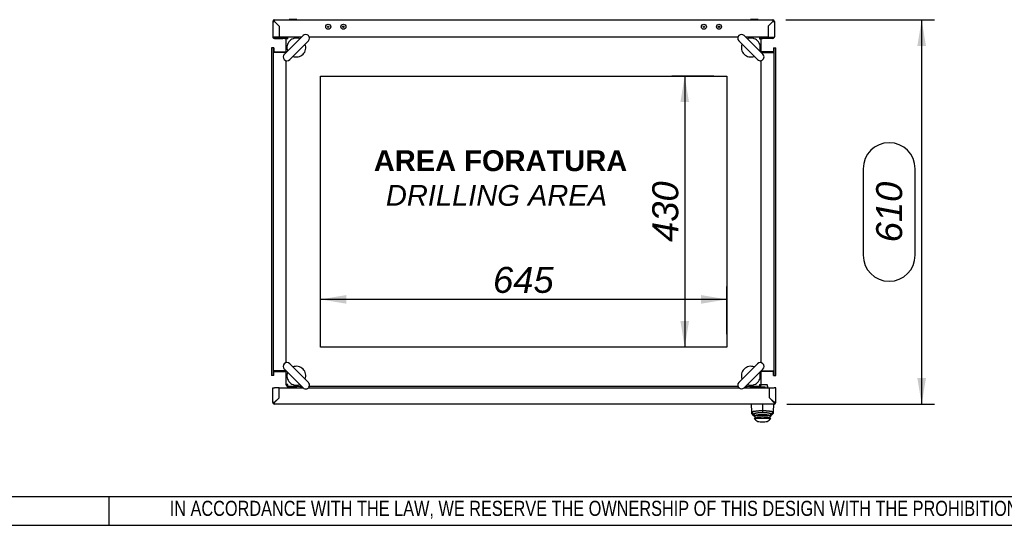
# Model space of a CAD drawing. Extents: x -15 to 412, y 11 to 308.
# Tile 6 of 11: x 204 to 308, y 11 to 64. Entities that reach past the tile are written whole.
import ezdxf
from ezdxf.lldxf.tags import DXFTag

# ---------------------------------------------------------------- set-up
doc = ezdxf.new("R2010")
doc.units = 0
doc.layers.get('0').update_dxf_attribs({"linetype": 'CONTINUOUS'})
for name, color, linetype in [('_TRANSLATION', 7, 'CONTINUOUS'), ('AE00100_03', 7, 'CONTINUOUS'), ('AE00198_03', 7, 'CONTINUOUS'), ('AE00219_03', 7, 'CONTINUOUS'), ('AE00715_01', 7, 'CONTINUOUS'), ('AE00992_10', 7, 'CONTINUOUS'), ('AE00992_31', 7, 'CONTINUOUS'), ('DEFAULT', 7, 'CONTINUOUS'), ('DV4__TRANSLATION', 7, 'CONTINUOUS'), ('F0000000_08', 7, 'CONTINUOUS'), ('F0000000_12', 7, 'CONTINUOUS'), ('F0000000_13', 7, 'CONTINUOUS'), ('F0000000_80', 7, 'CONTINUOUS'), ('F0000000_81', 7, 'CONTINUOUS'), ('F0000001_24', 7, 'CONTINUOUS'), ('M0000000_29', 7, 'CONTINUOUS'), ('M0000000_30', 7, 'CONTINUOUS'), ('M0000000_37', 7, 'CONTINUOUS'), ('M0000000_39', 7, 'CONTINUOUS'), ('M0000000_43', 7, 'CONTINUOUS')]:
    doc.layers.add(name, color=color, linetype=linetype)
doc.styles.add('SEACAD_ARIAL', font='arial.ttf')
doc.styles.add('SEACAD_ARIALI', font='ariali.ttf')
tags = doc.linetypes.add('CENTER2', pattern=[28.575, 19.05, -3.175, 3.175, -3.175]).pattern_tags.tags
tags[10:11] = [DXFTag(74, 4), DXFTag(75, 0), DXFTag(340, '0'), DXFTag(46, 0.0), DXFTag(50, 0.0), DXFTag(44, 0.0), DXFTag(45, 0.0)]
tags[8:9] = [DXFTag(74, 4), DXFTag(75, 0), DXFTag(340, '0'), DXFTag(46, 0.0), DXFTag(50, 0.0), DXFTag(44, 0.0), DXFTag(45, 0.0)]
tags[6:7] = [DXFTag(74, 4), DXFTag(75, 0), DXFTag(340, '0'), DXFTag(46, 0.0), DXFTag(50, 0.0), DXFTag(44, 0.0), DXFTag(45, 0.0)]
tags[4:5] = [DXFTag(74, 4), DXFTag(75, 0), DXFTag(340, '0'), DXFTag(46, 0.0), DXFTag(50, 0.0), DXFTag(44, 0.0), DXFTag(45, 0.0)]
doc.dimstyles.new('ISO', dxfattribs={"dimtxt": 2.75, "dimasz": 2.75, "dimexe": 1.375, "dimexo": 1.375, "dimgap": 0.6875, "dimtad": 1, "dimdec": 1, "dimlfac": 15, "dimtxsty": 'SEACAD_ARIAL', "dimblk1": '_SE_FILLED', "dimblk2": '_SE_FILLED', "dimsah": 1, "dimcen": 1.375, "dimazin": 3, "dimtfac": 0.7, "dimtdec": 3, "dimtmove": 0, "dimatfit": 3})

# ---------------------------------------------------------------- blocks, each defined once
blk = doc.blocks.new('SE3')
at = {"layer": 'AE00100_03', "color": 7, "linetype": 'CONTINUOUS'}
for centre, radius in [((236.45, 63.71), 0.267), ((236.45, 63.71), 0.0667), ((238.05, 63.71), 0.267), ((238.05, 63.71), 0.0667), ((276.18, 63.71), 0.267), ((276.18, 63.71), 0.0667), ((277.78, 63.71), 0.267), ((277.78, 63.71), 0.0667)]:
    blk.add_circle(centre, radius, dxfattribs=at)
at = {"layer": 'AE00198_03', "color": 7, "linetype": 'CONTINUOUS'}
for p, q in [((232.37, 25.54), (232.37, 25.51)), ((233.07, 25.51), (233.07, 25.54)), ((281.17, 25.58), (281.17, 25.53)), ((281.17, 25.53), (281.87, 25.53)), ((281.87, 25.53), (281.87, 25.58))]:
    blk.add_line(p, q, dxfattribs=at)
for centre, start, end in [((281.56, 25.89), 222.1747, 225.145), ((281.47, 25.89), 315.2274, 317.8253)]:
    blk.add_arc(centre, 0.533, start, end, dxfattribs=at)
at = {"layer": 'AE00219_03', "color": 7, "linetype": 'CONTINUOUS'}
for p, q in [((233.12, 64.46), (232.32, 64.46)), ((232.32, 64.46), (232.32, 64.44)), ((233.12, 64.44), (233.12, 64.46)), ((281.92, 64.46), (281.12, 64.46)), ((281.12, 64.46), (281.12, 64.44)), ((281.92, 64.44), (281.92, 64.46))]:
    blk.add_line(p, q, dxfattribs=at)
at = {"layer": 'AE00715_01', "color": 7, "linetype": 'CONTINUOUS'}
for p, q in [((233.79, 62.78), (231.81, 60.8)), ((282.42, 60.8), (280.44, 62.78)), ((232.38, 60.24), (234.36, 62.22)), ((279.88, 62.22), (281.86, 60.24)), ((231.81, 27.48), (233.79, 25.51)), ((234.36, 26.07), (232.38, 28.05)), ((281.86, 28.05), (279.88, 26.07)), ((280.44, 25.51), (282.42, 27.48))]:
    blk.add_line(p, q, dxfattribs=at)
for centre, radius, start, end in [((233.08, 61.51), 1, 68.9605, 201.0395), ((234.07, 62.5), 0.4, 315, 135), ((280.16, 62.5), 0.4, 45, 225), ((281.15, 61.51), 1, 338.9605, 111.0395), ((233.08, 61.51), 1, 248.5782, 21.4218), ((281.15, 61.51), 1, 158.5782, 291.4218), ((232.09, 60.52), 0.4, 135, 315), ((282.14, 60.52), 0.4, 225, 45), ((232.09, 27.77), 0.4, 45, 225), ((282.14, 27.77), 0.4, 315, 135), ((233.08, 26.78), 1, 158.9605, 291.0395), ((233.08, 26.78), 1, 338.5782, 111.4218), ((281.15, 26.78), 1, 68.5782, 201.4218), ((281.15, 26.78), 1, 248.9605, 21.0395), ((234.07, 25.79), 0.4, 225, 45), ((280.16, 25.79), 0.4, 135, 315)]:
    blk.add_arc(centre, radius, start, end, dxfattribs=at)
at = {"layer": 'AE00992_10', "color": 7, "linetype": 'CONTINUOUS'}
for p, q in [((283.31, 24.25), (283.31, 24.24)), ((283.48, 24.08), (283.48, 24.08)), ((283.51, 24.05), (283.51, 24.04)), ((281.24, 22.95), (281.22, 23.78)), ((281.25, 22.77), (281.24, 22.95)), ((281.48, 22.72), (281.24, 22.95)), ((282.38, 23.76), (282.38, 23.1)), ((282.38, 23.1), (282.38, 22.87)), ((283.52, 22.95), (283.28, 22.72)), ((283.52, 22.95), (283.51, 22.77)), ((283.55, 23.78), (283.52, 22.95)), ((281.48, 22.55), (281.25, 22.77)), ((281.25, 22.77), (281.49, 22.54)), ((281.48, 22.72), (281.49, 22.58)), ((281.49, 22.58), (281.48, 22.58)), ((281.48, 22.58), (281.48, 22.55)), ((281.51, 22.24), (281.72, 22.24)), ((281.51, 22.24), (281.68, 22.08)), ((281.52, 22.51), (281.52, 22.59)), ((281.52, 22.44), (281.52, 22.51)), ((281.72, 22.31), (281.52, 22.51)), ((281.72, 22.24), (281.52, 22.44)), ((281.72, 22.31), (281.72, 22.24)), ((283.04, 22.24), (281.72, 22.24)), ((282.12, 21.91), (282.64, 21.91)), ((283.24, 22.51), (283.04, 22.31)), ((283.24, 22.44), (283.04, 22.24)), ((283.04, 22.24), (283.04, 22.31)), ((283.04, 22.24), (283.25, 22.24)), ((283.08, 22.08), (283.25, 22.24)), ((283.24, 22.51), (283.24, 22.6)), ((283.24, 22.51), (283.24, 22.44)), ((283.51, 22.77), (283.28, 22.55)), ((283.28, 22.54), (283.51, 22.77)), ((283.28, 22.58), (283.28, 22.72)), ((283.28, 22.55), (283.28, 22.58)), ((283.28, 22.58), (283.28, 22.58))]:
    blk.add_line(p, q, dxfattribs=at)
for centre, radius, start, end in [((282.38, 16.98), 5.67, 80.8971, 99.0474), ((282.12, 22.58), 0.667, 228.5904, 270), ((282.64, 22.58), 0.667, 270, 311.4096)]:
    blk.add_arc(centre, radius, start, end, dxfattribs=at)
for points, knots in [([(281.24, 22.95), (281.24, 22.95), (281.25, 22.95), (281.25, 22.96), (281.27, 22.97), (281.28, 22.98), (281.3, 22.98), (281.31, 22.99), (281.32, 22.99), (281.35, 23), (281.43, 23.02), (281.56, 23.04), (281.71, 23.06), (281.87, 23.08), (282.04, 23.09), (282.21, 23.1), (282.32, 23.1), (282.38, 23.1)], [0, 0, 0, 0, 0.050345, 0.095223, 0.134632, 0.168574, 0.197046, 0.220048, 0.23758, 0.249642, 0.383241, 0.499291, 0.605676, 0.70888, 0.808958, 0.905976, 1, 1, 1, 1]), ([(282.38, 23.1), (282.41, 23.1), (282.47, 23.1), (282.55, 23.1), (282.64, 23.09), (282.72, 23.09), (282.81, 23.08), (282.89, 23.08), (282.97, 23.07), (283.05, 23.06), (283.12, 23.05), (283.22, 23.04), (283.34, 23.02), (283.43, 23), (283.5, 22.97), (283.51, 22.96), (283.52, 22.95)], [0, 0, 0, 0, 0.0469, 0.094494, 0.142789, 0.191794, 0.241519, 0.29197, 0.343156, 0.395085, 0.447761, 0.501194, 0.617211, 0.750743, 0.831115, 1, 1, 1, 1]), ([(282.38, 22.87), (282.37, 22.87), (282.36, 22.87), (282.33, 22.87), (282.31, 22.87), (282.29, 22.87), (282.26, 22.87), (282.24, 22.87), (282.22, 22.87), (282.19, 22.87), (282.17, 22.87), (282.15, 22.87), (282.12, 22.87), (282.1, 22.86), (282.08, 22.86), (282.05, 22.86), (281.98, 22.86), (281.87, 22.84), (281.74, 22.82), (281.62, 22.8), (281.56, 22.78), (281.53, 22.76), (281.52, 22.75), (281.5, 22.75), (281.49, 22.74), (281.49, 22.73), (281.48, 22.72), (281.48, 22.72), (281.48, 22.72)], [0, 0, 0, 0, 0.016652, 0.03324, 0.049776, 0.066272, 0.082741, 0.099195, 0.115646, 0.132107, 0.14859, 0.165107, 0.18167, 0.198292, 0.214985, 0.23176, 0.248629, 0.372833, 0.49775, 0.62267, 0.748317, 0.784521, 0.82047, 0.856266, 0.892012, 0.927815, 0.963776, 1, 1, 1, 1]), ([(281.52, 22.51), (281.52, 22.51), (281.53, 22.52), (281.54, 22.52), (281.56, 22.53), (281.6, 22.54), (281.67, 22.56), (281.82, 22.58), (282.05, 22.6), (282.28, 22.61), (282.49, 22.61), (282.71, 22.6), (282.94, 22.58), (283.09, 22.56), (283.17, 22.54), (283.22, 22.53), (283.23, 22.52), (283.24, 22.51), (283.24, 22.51)], [0, 0, 0, 0, 0.025166, 0.054446, 0.087839, 0.125344, 0.199913, 0.250411, 0.382686, 0.499745, 0.500022, 0.617437, 0.74953, 0.800636, 0.874573, 0.925008, 0.966819, 1, 1, 1, 1]), ([(283.04, 22.31), (283.04, 22.31), (283.04, 22.32), (283.03, 22.33), (283.01, 22.33), (282.98, 22.35), (282.93, 22.36), (282.85, 22.38), (282.75, 22.39), (282.6, 22.41), (282.38, 22.42), (282.16, 22.41), (282.01, 22.39), (281.91, 22.38), (281.83, 22.36), (281.77, 22.34), (281.73, 22.33), (281.73, 22.32), (281.72, 22.31)], [0, 0, 0, 0, 0.031647, 0.063115, 0.094704, 0.126708, 0.189808, 0.252326, 0.31481, 0.377086, 0.500331, 0.623496, 0.685583, 0.748041, 0.810784, 0.873637, 0.936812, 1, 1, 1, 1]), ([(283.28, 22.72), (283.28, 22.72), (283.28, 22.72), (283.28, 22.72), (283.28, 22.73), (283.28, 22.73), (283.27, 22.74), (283.27, 22.74), (283.27, 22.74), (283.26, 22.75), (283.25, 22.75), (283.25, 22.75), (283.24, 22.76), (283.23, 22.76), (283.22, 22.77), (283.2, 22.78), (283.14, 22.8), (283.03, 22.82), (282.89, 22.84), (282.77, 22.86), (282.69, 22.86), (282.65, 22.87), (282.61, 22.87), (282.56, 22.87), (282.52, 22.87), (282.47, 22.87), (282.43, 22.87), (282.4, 22.87), (282.38, 22.87)], [0, 0, 0, 0, 0.018185, 0.036288, 0.054322, 0.072299, 0.090233, 0.108135, 0.126019, 0.143898, 0.161785, 0.179693, 0.197635, 0.215623, 0.23367, 0.25179, 0.377253, 0.50224, 0.626949, 0.751311, 0.782601, 0.813674, 0.844609, 0.875484, 0.906381, 0.93738, 0.96856, 1, 1, 1, 1])]:
    blk.add_open_spline(points, degree=3, knots=knots, dxfattribs=at)
at = {"layer": 'AE00992_31', "color": 7, "linetype": 'CONTINUOUS'}
for p, q in [((283.12, 25.41), (283.11, 25.41)), ((283.11, 25.12), (283.12, 25.12)), ((283.12, 25.11), (283.11, 25.11)), ((283.18, 24.38), (283.18, 24.38)), ((283.22, 24.35), (283.22, 24.34)), ((283.28, 24.28), (283.28, 24.28))]:
    blk.add_line(p, q, dxfattribs=at)
at = {"layer": 'DV4__TRANSLATION', "color": 7, "linetype": 'CENTER2'}
for p, q in [((235.62, 58.48), (278.62, 58.48)), ((235.62, 29.81), (235.62, 58.48)), ((278.62, 58.48), (278.62, 29.81)), ((278.62, 29.81), (235.62, 29.81))]:
    blk.add_line(p, q, dxfattribs=at)
at = {"layer": 'F0000000_08', "color": 7, "linetype": 'CONTINUOUS'}
for p, q in [((232.15, 25.61), (232.15, 25.69)), ((233.08, 25.54), (232.22, 25.54)), ((233.48, 25.58), (233.45, 25.51)), ((233.51, 25.66), (233.48, 25.58))]:
    blk.add_line(p, q, dxfattribs=at)
for centre, radius, start, end in [((232.22, 25.61), 0.0667, 180, 270), ((233.08, 25.48), 0.0667, 69.6359, 90), ((233.08, 25.48), 0.0667, 30, 69.6359), ((233.38, 25.71), 0.133, 339.5226, 345.5225)]:
    blk.add_arc(centre, radius, start, end, dxfattribs=at)
at = {"layer": 'F0000000_12', "color": 7, "linetype": 'CONTINUOUS'}
blk.add_line((231.25, 25.38), (231.25, 25.38), dxfattribs=at)
at = {"layer": 'F0000000_13', "color": 7, "linetype": 'CONTINUOUS'}
blk.add_line((231.25, 25.33), (231.25, 25.33), dxfattribs=at)
at = {"layer": 'F0000000_80', "color": 7, "linetype": 'CONTINUOUS'}
for p, q in [((230.58, 64.26), (230.58, 62.66)), ((230.77, 64.44), (283.46, 64.44)), ((231.25, 63.78), (230.77, 64.26)), ((230.77, 64.26), (230.77, 64.26)), ((230.77, 64.26), (231.25, 63.78)), ((230.77, 64.26), (230.77, 64.26)), ((231.25, 63.78), (231.25, 63.78)), ((231.25, 63.78), (231.25, 62.61)), ((231.25, 63.78), (231.25, 62.61)), ((282.98, 63.78), (283.46, 64.26)), ((283.46, 64.26), (282.98, 63.78)), ((282.98, 63.78), (282.98, 63.78)), ((282.98, 63.78), (282.98, 62.61)), ((282.98, 63.78), (282.98, 62.61)), ((283.46, 64.26), (283.46, 64.26)), ((283.46, 64.26), (283.46, 64.26)), ((283.65, 64.26), (283.65, 62.66)), ((230.77, 62.61), (230.59, 62.61)), ((230.6, 62.58), (230.77, 62.58)), ((230.76, 62.58), (230.77, 62.58)), ((231.25, 62.61), (230.77, 62.61)), ((230.77, 62.58), (230.77, 62.58)), ((230.77, 62.58), (231.65, 62.58)), ((233.62, 62.61), (231.25, 62.61)), ((231.25, 62.61), (231.25, 62.58)), ((231.25, 62.61), (231.25, 62.58)), ((231.65, 62.58), (231.85, 62.58)), ((231.85, 62.58), (232.07, 62.58)), ((231.85, 62.58), (231.85, 62.48)), ((279.77, 62.61), (234.46, 62.61)), ((282.98, 62.61), (280.61, 62.61)), ((282.16, 62.58), (282.38, 62.58)), ((282.38, 62.58), (282.58, 62.58)), ((282.38, 62.48), (282.38, 62.58)), ((283.46, 62.58), (282.58, 62.58)), ((282.98, 62.61), (283.46, 62.61)), ((282.98, 62.61), (282.98, 62.58)), ((282.98, 62.61), (282.98, 62.58)), ((283.46, 62.61), (283.64, 62.61)), ((283.63, 62.58), (283.46, 62.58)), ((283.47, 62.58), (283.46, 62.58)), ((283.46, 62.58), (283.46, 62.58)), ((230.77, 62.48), (231.65, 62.48)), ((231.85, 62.48), (231.65, 62.48)), ((231.85, 62.48), (231.99, 62.48)), ((282.24, 62.48), (282.38, 62.48)), ((282.58, 62.48), (282.38, 62.48)), ((283.46, 62.48), (282.58, 62.48))]:
    blk.add_line(p, q, dxfattribs=at)
for centre, radius, start, end in [((230.77, 64.26), 0.187, 90, 180), ((230.76, 75.86), 11.6, 269.1297, 270.0518), ((220.5, 64.28), 10.27, 359.8886, 0.9299), ((283.46, 64.26), 0.187, 0, 90), ((295.06, 64.27), 11.6, 179.1297, 180.0518), ((283.48, 74.53), 10.27, 269.8886, 270.9299), ((230.77, 62.66), 0.187, 180, 207.664), ((230.77, 62.66), 0.187, 207.664, 270), ((230.77, 62.66), 0.0867, 217.8681, 270), ((283.46, 62.66), 0.0867, 270, 322.1319), ((283.46, 62.66), 0.187, 270, 332.336), ((283.46, 62.66), 0.187, 332.336, 0)]:
    blk.add_arc(centre, radius, start, end, dxfattribs=at)
for centre, major_axis, start_param, end_param in [((230.77, 62.66), (0.187, 0), 3.141593, 3.431057), ((230.77, 62.66), (0.0867, 0), 3.803715, 4.712389), ((283.46, 62.66), (-0.0867, 0), 1.570796, 2.47947), ((283.46, 62.66), (-0.187, 0), 2.852128, 3.141593)]:
    blk.add_ellipse(centre, major_axis=major_axis, ratio=0.998462, start_param=start_param, end_param=end_param, dxfattribs=at)
at = {"layer": 'F0000000_81', "color": 7, "linetype": 'CONTINUOUS'}
for p, q in [((230.58, 23.96), (230.58, 25.51)), ((230.58, 25.51), (230.77, 25.51)), ((231.25, 25.51), (230.77, 25.51)), ((231.25, 24.45), (231.25, 25.51)), ((231.25, 24.44), (231.25, 25.51)), ((231.25, 25.51), (233.78, 25.51)), ((234.36, 25.51), (279.87, 25.51)), ((280.45, 25.51), (283.11, 25.51)), ((283.11, 24.44), (283.11, 25.51)), ((283.12, 25.51), (283.6, 25.51)), ((283.12, 24.45), (283.12, 25.51)), ((283.78, 25.51), (283.6, 25.51)), ((283.78, 23.96), (283.78, 25.51)), ((230.77, 23.97), (231.25, 24.45)), ((231.25, 24.44), (230.77, 23.96)), ((230.77, 23.96), (230.77, 23.97)), ((231.25, 24.44), (231.25, 24.44)), ((283.11, 24.44), (283.11, 24.44)), ((283.11, 24.44), (283.59, 23.96)), ((283.6, 23.97), (283.12, 24.45)), ((283.59, 23.96), (283.6, 23.97)), ((283.6, 23.78), (230.77, 23.78))]:
    blk.add_line(p, q, dxfattribs=at)
for centre, radius, start, end in [((230.75, 13.69), 10.27, 89.8886, 90.9299), ((230.77, 23.96), 0.187, 180, 270), ((219.17, 23.95), 11.6, 359.1297, 0.0518), ((293.87, 23.94), 10.27, 179.8887, 180.9298), ((283.61, 12.37), 11.6, 89.1297, 90.0518), ((283.6, 23.96), 0.187, 270, 0)]:
    blk.add_arc(centre, radius, start, end, dxfattribs=at)
at = {"layer": 'F0000001_24', "color": 7, "linetype": 'CONTINUOUS'}
for p, q in [((281.08, 25.61), (281.08, 25.68)), ((281.28, 25.58), (281.12, 25.58)), ((282.05, 25.58), (281.28, 25.58)), ((282.08, 25.58), (282.05, 25.58)), ((282.47, 25.58), (282.08, 25.58)), ((282.25, 25.84), (282.47, 25.84)), ((282.47, 25.84), (282.55, 25.84)), ((282.55, 25.58), (282.47, 25.58)), ((282.55, 25.84), (282.85, 25.84)), ((282.62, 25.58), (282.55, 25.58)), ((282.88, 25.81), (282.88, 25.51)), ((282.9, 25.71), (282.88, 25.71)), ((282.9, 25.67), (282.88, 25.67)), ((282.9, 25.67), (282.88, 25.67)), ((282.9, 25.67), (282.9, 25.51))]:
    blk.add_line(p, q, dxfattribs=at)
for centre, radius, start, end in [((281.12, 25.61), 0.0333, 180, 270), ((281.95, 25.51), 0.0667, 90, 180), ((282.62, 25.51), 0.0667, 0, 90), ((282.85, 25.81), 0.0333, 0, 90)]:
    blk.add_arc(centre, radius, start, end, dxfattribs=at)
at = {"layer": 'M0000000_29', "color": 7, "linetype": 'CONTINUOUS'}
for p, q in [((233.55, 62.61), (233.55, 62.61)), ((280.68, 62.61), (280.68, 62.61)), ((230.7, 61.04), (231.98, 61.04)), ((283.53, 61.04), (282.25, 61.04)), ((230.7, 27.24), (231.98, 27.24)), ((283.53, 27.24), (282.25, 27.24)), ((233.55, 25.68), (233.55, 25.51)), ((280.68, 25.68), (280.68, 25.51))]:
    blk.add_line(p, q, dxfattribs=at)
at = {"layer": 'M0000000_30', "color": 7, "linetype": 'CONTINUOUS'}
for p, q in [((232.17, 62.42), (232.17, 62.61)), ((233.62, 62.61), (232.17, 62.61)), ((279.77, 62.61), (234.46, 62.61)), ((282.06, 62.61), (280.61, 62.61)), ((282.06, 62.61), (282.06, 62.42)), ((282.08, 62.61), (282.06, 62.61)), ((231.98, 62.45), (231.98, 62.42)), ((231.98, 62.42), (231.98, 60.98)), ((282.25, 60.98), (282.25, 62.42)), ((231.98, 60.14), (231.98, 28.15)), ((282.25, 28.15), (282.25, 60.14)), ((231.98, 27.31), (231.98, 25.86)), ((282.25, 25.86), (282.25, 27.31)), ((232.15, 25.68), (232.17, 25.68)), ((232.17, 25.68), (232.17, 25.86)), ((232.17, 25.68), (233.62, 25.68)), ((234.46, 25.68), (279.77, 25.68)), ((280.61, 25.68), (282.06, 25.68)), ((282.06, 25.86), (282.06, 25.68)), ((282.25, 25.84), (282.25, 25.87))]:
    blk.add_line(p, q, dxfattribs=at)
for centre, radius, start, end in [((232.17, 62.42), 0.187, 99.2598, 172.5261), ((232.17, 62.4), 0.206, 88.7847, 98.1021), ((282.06, 62.42), 0.187, 0, 83.5192), ((232.17, 25.86), 0.187, 180, 263.5192), ((282.06, 25.88), 0.206, 268.7848, 278.1019), ((282.06, 25.86), 0.187, 279.2596, 352.526)]:
    blk.add_arc(centre, radius, start, end, dxfattribs=at)
for points, knots in [([(232.17, 62.42), (232.14, 62.42), (232.12, 62.42), (232.08, 62.42), (232.05, 62.42), (232.02, 62.42), (232.01, 62.42), (231.99, 62.42), (231.98, 62.42), (231.98, 62.42)], [0, 0, 0, 0, 0.25, 0.25, 0.5, 0.5, 0.75, 0.75, 1, 1, 1, 1]), ([(282.06, 62.42), (282.06, 62.42), (282.07, 62.42), (282.07, 62.42), (282.08, 62.42), (282.09, 62.42), (282.1, 62.42), (282.12, 62.42), (282.13, 62.42), (282.15, 62.42), (282.17, 62.42), (282.18, 62.42), (282.19, 62.42), (282.21, 62.42), (282.22, 62.42), (282.23, 62.42), (282.24, 62.42), (282.24, 62.42), (282.25, 62.42), (282.25, 62.42), (282.25, 62.42), (282.25, 62.42), (282.25, 62.42), (282.25, 62.42), (282.25, 62.42)], [0, 0, 0, 0, 0.015632, 0.031264, 0.062522, 0.093779, 0.125036, 0.187528, 0.25002, 0.312514, 0.37501, 0.437506, 0.5, 0.562494, 0.62499, 0.687486, 0.74998, 0.812472, 0.874964, 0.906221, 0.937478, 0.968736, 0.984368, 1, 1, 1, 1]), ([(232.17, 25.86), (232.17, 25.86), (232.16, 25.86), (232.16, 25.86), (232.15, 25.86), (232.14, 25.86), (232.13, 25.86), (232.11, 25.86), (232.1, 25.86), (232.08, 25.86), (232.07, 25.86), (232.05, 25.86), (232.04, 25.86), (232.02, 25.86), (232.01, 25.86), (232, 25.86), (232, 25.86), (231.99, 25.86), (231.99, 25.86), (231.98, 25.86), (231.98, 25.86), (231.98, 25.86), (231.98, 25.86), (231.98, 25.86), (231.98, 25.86)], [0, 0, 0, 0, 0.015632, 0.031264, 0.062522, 0.093779, 0.125036, 0.187528, 0.25002, 0.312514, 0.37501, 0.437506, 0.5, 0.562494, 0.62499, 0.687486, 0.74998, 0.812472, 0.874964, 0.906221, 0.937478, 0.968736, 0.984368, 1, 1, 1, 1]), ([(282.06, 25.86), (282.09, 25.86), (282.11, 25.86), (282.16, 25.86), (282.18, 25.86), (282.21, 25.86), (282.23, 25.86), (282.24, 25.86), (282.25, 25.86), (282.25, 25.86)], [0, 0, 0, 0, 0.25, 0.25, 0.5, 0.5, 0.75, 0.75, 1, 1, 1, 1])]:
    blk.add_open_spline(points, degree=3, knots=knots, dxfattribs=at)
at = {"layer": 'M0000000_37', "color": 7, "linetype": 'CONTINUOUS'}
for p, q in [((232.41, 62.61), (232.41, 62.61)), ((232.56, 62.61), (232.56, 62.61)), ((232.87, 62.61), (232.87, 62.61)), ((233.02, 62.61), (233.02, 62.61)), ((281.21, 62.61), (281.21, 62.61)), ((281.36, 62.61), (281.36, 62.61)), ((281.67, 62.61), (281.67, 62.61)), ((281.82, 62.61), (281.82, 62.61))]:
    blk.add_line(p, q, dxfattribs=at)
at = {"layer": 'M0000000_39', "color": 7, "linetype": 'CONTINUOUS'}
for p, q in [((230.45, 61.48), (230.45, 26.81)), ((230.62, 61.48), (230.45, 61.48)), ((230.62, 61.48), (230.62, 26.81)), ((230.7, 61.48), (230.62, 61.48)), ((230.7, 61.48), (230.7, 60.98)), ((283.53, 61.48), (283.53, 60.98)), ((283.53, 61.48), (283.62, 61.48)), ((283.62, 26.81), (283.62, 61.48)), ((283.62, 61.48), (283.78, 61.48)), ((283.78, 26.81), (283.78, 61.48)), ((231.98, 60.98), (230.7, 60.98)), ((282.25, 60.98), (283.53, 60.98)), ((230.7, 26.81), (230.7, 27.31)), ((231.98, 27.31), (230.7, 27.31)), ((282.25, 27.31), (283.53, 27.31)), ((283.53, 26.81), (283.53, 27.31)), ((230.62, 26.81), (230.45, 26.81)), ((230.7, 26.81), (230.62, 26.81)), ((283.53, 26.81), (283.62, 26.81)), ((283.62, 26.81), (283.78, 26.81))]:
    blk.add_line(p, q, dxfattribs=at)
at = {"layer": 'M0000000_43', "color": 7, "linetype": 'CONTINUOUS'}
for p, q in [((233.62, 62.61), (233.62, 62.61)), ((280.62, 62.61), (280.62, 62.61)), ((233.62, 25.51), (233.62, 25.68)), ((280.62, 25.51), (280.62, 25.68))]:
    blk.add_line(p, q, dxfattribs=at)
blk = doc.blocks.new('DMBLK151')
at = {"layer": '_TRANSLATION', "linetype": 'CONTINUOUS'}
for points in [[(238.37, 35.32), (235.62, 34.86), (238.37, 34.4)], [(275.87, 35.32), (275.87, 34.4), (278.62, 34.86)]]:
    blk.add_hatch(color=7, dxfattribs=at).paths.add_polyline_path(points)
at = {"layer": '_TRANSLATION', "color": 7, "linetype": 'CONTINUOUS'}
for p, q in [((235.62, 31.19), (235.62, 36.23)), ((278.62, 31.19), (278.62, 36.23)), ((278.62, 34.86), (235.62, 34.86))]:
    blk.add_line(p, q, dxfattribs=at)
at = {"layer": '_TRANSLATION', "color": 7, "linetype": 'CONTINUOUS', "style": 'SEACAD_ARIALI'}
blk.add_text('645', height=2.75, dxfattribs=at).set_placement((253.88, 35.55))
blk = doc.blocks.new('_SE_FILLED')
at = {"color": 0}
blk.add_line((0, 0), (-1, 0), dxfattribs=at)
blk.add_solid([(0, 0), (-1, -0.1665), (-1, 0.1665), (0, 0)], dxfattribs=at)
blk = doc.blocks.new('DMBLK152')
at = {"layer": '_TRANSLATION', "linetype": 'CONTINUOUS'}
for points in [[(273.7, 55.73), (274.61, 55.73), (274.15, 58.48)], [(273.7, 32.56), (274.15, 29.81), (274.61, 32.56)]]:
    blk.add_hatch(color=7, dxfattribs=at).paths.add_polyline_path(points)
at = {"layer": '_TRANSLATION', "color": 7, "linetype": 'CONTINUOUS'}
for p, q in [((277.24, 58.48), (272.78, 58.48)), ((274.15, 58.48), (274.15, 29.81)), ((277.24, 29.81), (272.78, 29.81))]:
    blk.add_line(p, q, dxfattribs=at)
at = {"layer": '_TRANSLATION', "color": 7, "linetype": 'CONTINUOUS', "style": 'SEACAD_ARIALI'}
blk.add_text('430', height=2.75, rotation=90, dxfattribs=at).set_placement((273.47, 40.94))
blk = doc.blocks.new('DMBLK153')
at = {"layer": '_TRANSLATION', "linetype": 'CONTINUOUS'}
for points in [[(299.67, 61.69), (299.22, 64.44), (298.76, 61.69)], [(299.67, 26.53), (298.76, 26.53), (299.22, 23.78)]]:
    blk.add_hatch(color=7, dxfattribs=at).paths.add_polyline_path(points)
at = {"layer": '_TRANSLATION', "color": 7, "linetype": 'CONTINUOUS'}
for p, q in [((284.84, 64.44), (300.59, 64.44)), ((299.22, 23.78), (299.22, 64.44)), ((293.03, 48.69), (293.03, 39.53)), ((298.53, 39.53), (298.53, 48.69)), ((284.97, 23.78), (300.59, 23.78))]:
    blk.add_line(p, q, dxfattribs=at)
for centre, start, end in [((295.78, 48.69), 0, 180), ((295.78, 39.53), 180, 0)]:
    blk.add_arc(centre, 2.75, start, end, dxfattribs=at)
at = {"layer": '_TRANSLATION', "color": 7, "linetype": 'CONTINUOUS', "style": 'SEACAD_ARIALI'}
blk.add_text('610', height=2.75, rotation=90, dxfattribs=at).set_placement((297.15, 40.9))

msp = doc.modelspace()

# ---------------------------------------------------------------- linework, layer by layer
at = {"color": 7, "linetype": 'CONTINUOUS'}
for p, q in [((213.2718, 10.9545), (213.2718, 13.9833)), ((6.2345, 10.9591), (412.092, 10.9591))]:
    msp.add_line(p, q, dxfattribs=at)
at = {"layer": 'DEFAULT', "color": 7, "linetype": 'CONTINUOUS'}
msp.add_line((6.2345, 13.9879), (412.092, 13.9879), dxfattribs=at)

# ---------------------------------------------------------------- block references
at = {"layer": '_TRANSLATION'}
msp.add_blockref('SE3', (0, 0), dxfattribs=at)

# ---------------------------------------------------------------- texts
at = {"insert": (219.6882, 11.6523), "char_height": 1.6, "width": 181.995713, "attachment_point": 7}
msp.add_mtext('{\\fArial Narrow|b0||i0||c0|p34;\\C7;\\H1.6;\\W0.94;IN ACCORDANCE WITH THE LAW, WE RESERVE THE OWNERSHIP OF THIS DESIGN WITH THE PROHIBITION OF REPRODUCING IT AND MAKING IT KNOWN TO THIRD PARTIES WITHOUT OUR AUTHORIZATION}', dxfattribs=at)
at = {"layer": '_TRANSLATION', "insert": (254.2453, 47.6871), "char_height": 2.2, "width": 30.578523, "attachment_point": 5}
msp.add_mtext('{\\fArial|b0||i0||c0|p34;\\C7;\\H2.2;\\W1.; }{\\fArial|b1||i0||c0|p34;\\C7;\\H2.2;\\W1.;AREA FORATURA \\P}{\\fArial|b0||i1||c0|p34;\\C7;\\H2.2;\\W1.;DRILLING AREA}', dxfattribs=at)

# ---------------------------------------------------------------- dimensions: what is measured, and where the dimension line sits
at = {"layer": '_TRANSLATION', "color": 7, "linetype": 'CONTINUOUS'}
for base, p1, p2, angle, picture, middle in [((299.2152, 23.7778), (283.5959, 23.7778), (283.4625, 64.4445), 90.187854, 'DMBLK153', (299.2152, 44.1111)), ((274.154, 58.4778), (278.6159, 58.4778), (278.6159, 29.8111), 270, 'DMBLK152', (274.154, 44.1445)), ((278.6159, 34.8592), (278.6159, 29.8111), (235.6159, 29.8111), 180, 'DMBLK151', (257.1159, 34.8592))]:
    dim = msp.add_linear_dim(base=base, p1=p1, p2=p2, angle=angle, text='\\A1;<>', dimstyle='ISO', dxfattribs=at)
    dim.commit()
    dim.dimension.update_dxf_attribs({"geometry": picture, "text_midpoint": middle, "dimtype": 161})

doc.saveas('drawing.dxf')
